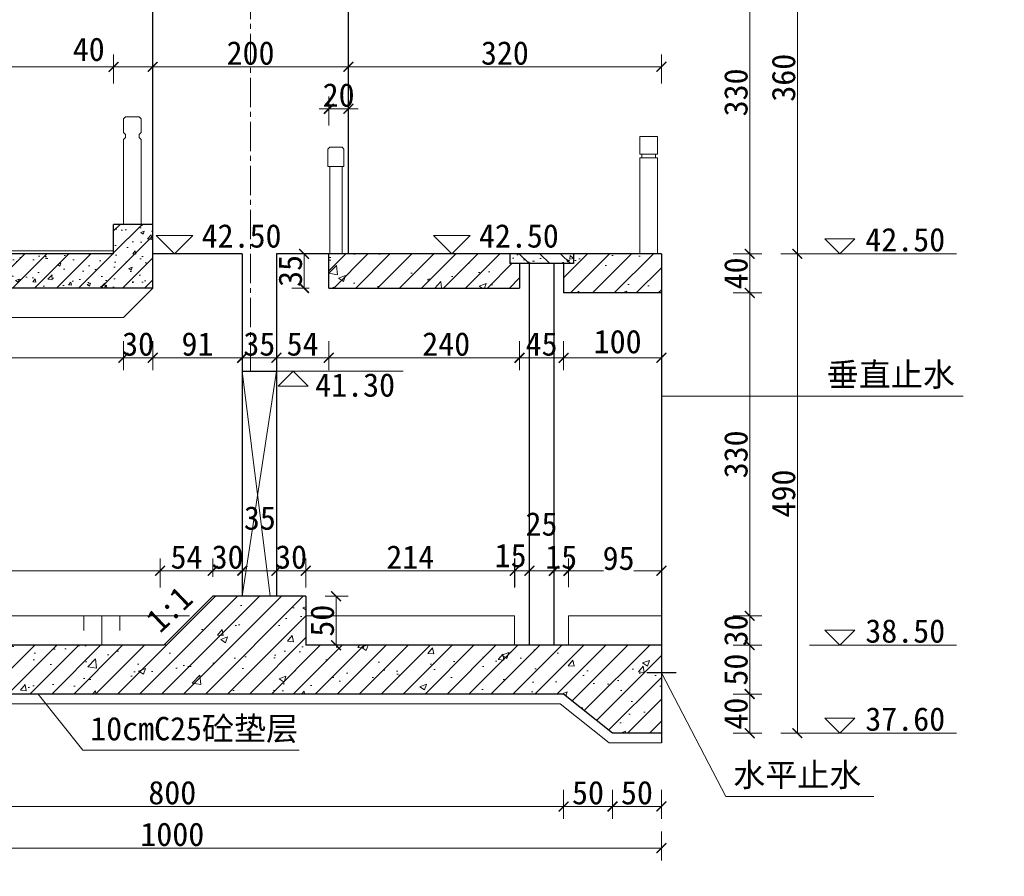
# Model space of a CAD drawing. Extents: x -13074 to 1448651, y 3648755 to 8081248.
# Tile 61 of 173: x 558889 to 558989, y 3858653 to 3858741. Entities that reach past the tile are written whole.
import ezdxf

# ---------------------------------------------------------------- set-up
doc = ezdxf.new("R2010")
doc.units = 0
doc.header["$PDMODE"] = 32
doc.header["$PDSIZE"] = 0.2
doc.linetypes.add('CENTER2', pattern=[1.125, 0.75, -0.125, 0.125, -0.125])
doc.layers.get('0').update_dxf_attribs({"linetype": 'CONTINUOUS'})
doc.layers.get('Defpoints').update_dxf_attribs({"linetype": 'CONTINUOUS'})
for name, color, linetype, lineweight in [('0.09折线', 6, 'CONTINUOUS', 9), ('0.09标注线', 3, 'CONTINUOUS', 9), ('0.13填充', 8, 'CONTINUOUS', 9), ('0.30粗线', 7, 'CONTINUOUS', 30), ('新建路', 7, 'CONTINUOUS', 40), ('细实线', 3, 'CONTINUOUS', 20), ('细线', 7, 'CONTINUOUS', 15)]:
    doc.layers.add(name, color=color, linetype=linetype, lineweight=lineweight)
doc.layers.add('PUB_DIM', color=3, linetype='CONTINUOUS')
doc.layers.add('设计线', color=11, linetype='CONTINUOUS')
doc.styles.add('-仿宋_GB2312', font='FangSong_GB2312.ttf')
doc.styles.add('TSSD_Dimension', font='tssdeng.shx', dxfattribs={"width": 0.7, "bigfont": '1hztxt.shx'})
doc.dimstyles.new('TSSD_100_100', dxfattribs={"dimtxt": 300, "dimasz": 100, "dimexe": 100, "dimexo": 250, "dimgap": 100, "dimtad": 1, "dimdec": 0, "dimzin": 0, "dimdsep": 46, "dimtxsty": 'TSSD_Dimension', "dimblk": 'ARCHTICK', "dimcen": 0, "dimdle": 100, "dimclrt": 7, "dimadec": 0, "dimazin": 0, "dimtfac": 1, "dimtdec": 0, "dimtix": 1, "dimtmove": 2, "dimatfit": 3, "dimfxl": 1, "dimtolj": 1, "dimtzin": 0, "dimarcsym": 0})
doc.dimstyles.new('zzzz STANDARD', dxfattribs={"dimtxt": 2.3, "dimasz": 1, "dimexe": 1.25, "dimexo": 1.5, "dimgap": 0.2, "dimtad": 1, "dimdec": 0, "dimlfac": 10, "dimzin": 0, "dimdsep": 46, "dimtxsty": '-仿宋_GB2312', "dimblk": 'ARCHTICK', "dimcen": 0.09, "dimadec": 0, "dimazin": 0, "dimtfac": 1, "dimtdec": 0, "dimtix": 1, "dimtmove": 2, "dimatfit": 3, "dimfxl": 1.7, "dimfxlon": 1, "dimtolj": 1, "dimtzin": 0, "dimlwd": 9, "dimlwe": 9, "dimarcsym": 0})

# ---------------------------------------------------------------- blocks, each defined once
blk = doc.blocks.new('_ARCHTICK')
at = {"color": 0, "linetype": 'ByBlock', "const_width": 0.15}
blk.add_lwpolyline([(-0.5, -0.5), (0.5, 0.5)], dxfattribs=at)
blk = doc.blocks.new('*D1848')
at = {"layer": 'Defpoints', "color": 0, "linetype": 'Continuous', "lineweight": 13}
for p in [(558854.3, 3858668.02), (558954.3, 3858668.02), (558854.3, 3858656.27)]:
    blk.add_point(p, dxfattribs=at)
at = {"layer": '新建路', "color": 0, "linetype": 'Continuous', "lineweight": 9}
for p, q in [((558854.3, 3858657.97), (558854.3, 3858655.02)), ((558954.3, 3858657.97), (558954.3, 3858655.02)), ((558954.3, 3858656.27), (558854.3, 3858656.27))]:
    blk.add_line(p, q, dxfattribs=at)
at = {"layer": '新建路', "color": 0, "linetype": 'Continuous', "lineweight": 9, "rotation": 180}
blk.add_blockref('_ARCHTICK', (558854.3, 3858656.27), dxfattribs=at)
at = {"layer": '新建路', "color": 0, "linetype": 'Continuous', "lineweight": 9}
blk.add_blockref('_ARCHTICK', (558954.3, 3858656.27), dxfattribs=at)
at = {"layer": '新建路', "color": 0, "linetype": 'Continuous', "lineweight": 13, "insert": (558904.3, 3858657.67), "char_height": 2.4, "attachment_point": 5, "style": '-仿宋_GB2312'}
blk.add_mtext('\\A1;1000', dxfattribs=at)
blk = doc.blocks.new('*D1851')
at = {"layer": 'Defpoints', "color": 0, "linetype": 'Continuous', "lineweight": 13}
for p in [(558940.8, 3858684.62), (558939.3, 3858677.02, -0.6), (558940.8, 3858677.02, -0.6)]:
    blk.add_point(p, dxfattribs=at)
at = {"layer": '新建路', "color": 0, "linetype": 'Continuous', "lineweight": 9}
for p, q in [((558939.3, 3858682.93), (558939.3, 3858685.87)), ((558940.8, 3858682.93), (558940.8, 3858685.87)), ((558939.3, 3858684.62), (558940.8, 3858684.62))]:
    blk.add_line(p, q, dxfattribs=at)
at = {"layer": '新建路', "color": 0, "linetype": 'Continuous', "lineweight": 9, "rotation": 180}
blk.add_blockref('_ARCHTICK', (558939.3, 3858684.62), dxfattribs=at)
at = {"layer": '新建路', "color": 0, "linetype": 'Continuous', "lineweight": 9}
blk.add_blockref('_ARCHTICK', (558940.8, 3858684.62), dxfattribs=at)
at = {"layer": '新建路', "color": 0, "linetype": 'Continuous', "lineweight": 13, "insert": (558938.88, 3858686.17), "char_height": 2.4, "attachment_point": 5, "style": '-仿宋_GB2312'}
blk.add_mtext('\\A1;15', dxfattribs=at)
blk = doc.blocks.new('*D1853')
at = {"layer": 'Defpoints', "color": 0, "linetype": 'Continuous', "lineweight": 13}
for p in [(558944.8, 3858684.62), (558943.3, 3858677.02, -0.6), (558944.8, 3858677.02, -0.6)]:
    blk.add_point(p, dxfattribs=at)
at = {"layer": '新建路', "color": 0, "linetype": 'Continuous', "lineweight": 9}
for p, q in [((558943.3, 3858682.93), (558943.3, 3858685.87)), ((558944.8, 3858682.93), (558944.8, 3858685.87)), ((558943.3, 3858684.62), (558942.3, 3858684.62)), ((558943.3, 3858684.62), (558944.8, 3858684.62)), ((558944.8, 3858684.62), (558945.8, 3858684.62))]:
    blk.add_line(p, q, dxfattribs=at)
blk.add_blockref('_ARCHTICK', (558943.3, 3858684.62), dxfattribs=at)
at = {"layer": '新建路', "color": 0, "linetype": 'Continuous', "lineweight": 9, "rotation": 180}
blk.add_blockref('_ARCHTICK', (558944.8, 3858684.62), dxfattribs=at)
at = {"layer": '新建路', "color": 0, "linetype": 'Continuous', "lineweight": 13, "insert": (558944.05, 3858686.02), "char_height": 2.4, "attachment_point": 5, "style": '-仿宋_GB2312'}
blk.add_mtext('\\A1;15', dxfattribs=at)
blk = doc.blocks.new('*D1854')
at = {"layer": 'Defpoints', "color": 0, "linetype": 'Continuous', "lineweight": 13}
for p in [(558954.3, 3858684.62), (558944.8, 3858677.02, -0.6), (558954.3, 3858677.02)]:
    blk.add_point(p, dxfattribs=at)
at = {"layer": '新建路', "color": 0, "linetype": 'Continuous', "lineweight": 9}
for p, q in [((558944.8, 3858682.93), (558944.8, 3858685.87)), ((558954.3, 3858682.92), (558954.3, 3858685.87)), ((558944.8, 3858684.62), (558948.36, 3858684.62)), ((558954.3, 3858684.62), (558951.48, 3858684.62))]:
    blk.add_line(p, q, dxfattribs=at)
at = {"layer": '新建路', "color": 0, "linetype": 'Continuous', "lineweight": 9, "rotation": 180}
blk.add_blockref('_ARCHTICK', (558944.8, 3858684.62), dxfattribs=at)
at = {"layer": '新建路', "color": 0, "linetype": 'Continuous', "lineweight": 9}
blk.add_blockref('_ARCHTICK', (558954.3, 3858684.62), dxfattribs=at)
at = {"layer": '新建路', "color": 0, "linetype": 'Continuous', "lineweight": 13, "insert": (558949.92, 3858685.89), "char_height": 2.4, "attachment_point": 5, "style": '-仿宋_GB2312'}
blk.add_mtext('\\A1;95', dxfattribs=at)
blk = doc.blocks.new('*D1857')
at = {"layer": 'Defpoints', "color": 0, "linetype": 'Continuous', "lineweight": 13}
for p in [(558902.3, 3858713.52), (558899.3, 3858710.52), (558902.3, 3858706.39)]:
    blk.add_point(p, dxfattribs=at)
at = {"layer": '新建路', "color": 0, "linetype": 'Continuous', "lineweight": 9}
for p, q in [((558899.3, 3858708.09), (558899.3, 3858705.14)), ((558902.3, 3858708.09), (558902.3, 3858705.14)), ((558899.3, 3858706.39), (558898.3, 3858706.39)), ((558899.3, 3858706.39), (558902.3, 3858706.39)), ((558902.3, 3858706.39), (558903.3, 3858706.39))]:
    blk.add_line(p, q, dxfattribs=at)
blk.add_blockref('_ARCHTICK', (558899.3, 3858706.39), dxfattribs=at)
at = {"layer": '新建路', "color": 0, "linetype": 'Continuous', "lineweight": 9, "rotation": 180}
blk.add_blockref('_ARCHTICK', (558902.3, 3858706.39), dxfattribs=at)
at = {"layer": '新建路', "color": 0, "linetype": 'Continuous', "lineweight": 13, "insert": (558900.8, 3858707.79), "char_height": 2.4, "attachment_point": 5, "style": '-仿宋_GB2312'}
blk.add_mtext('\\A1;30', dxfattribs=at)
blk = doc.blocks.new('*D1871')
at = {"layer": 'Defpoints', "color": 0, "linetype": 'Continuous', "lineweight": 13}
for p in [(558954.3, 3858680.02), (558963.32, 3858680.02), (558954.3, 3858677.02)]:
    blk.add_point(p, dxfattribs=at)
at = {"layer": '新建路', "color": 0, "linetype": 'Continuous', "lineweight": 9}
for p, q in [((558963.32, 3858680.02), (558963.32, 3858681.02)), ((558961.62, 3858680.02), (558964.57, 3858680.02)), ((558963.32, 3858677.02), (558963.32, 3858680.02)), ((558961.62, 3858677.02), (558964.57, 3858677.02)), ((558963.32, 3858677.02), (558963.32, 3858676.02))]:
    blk.add_line(p, q, dxfattribs=at)
for p, rotation in [((558963.32, 3858680.02), 270), ((558963.32, 3858677.02), 90)]:
    blk.add_blockref('_ARCHTICK', p, dxfattribs=dict(at, rotation=rotation))
at = {"layer": '新建路', "color": 0, "linetype": 'Continuous', "lineweight": 13, "insert": (558961.92, 3858678.52), "char_height": 2.4, "attachment_point": 5, "rotation": 90, "style": '-仿宋_GB2312'}
blk.add_mtext('\\A1;30', dxfattribs=at)
blk = doc.blocks.new('*D1876')
at = {"layer": 'Defpoints', "color": 0, "linetype": 'Continuous', "lineweight": 13}
for p in [(558908.44, 3858684.62), (558908.44, 3858682.02, 0.15), (558903.05, 3858677.02)]:
    blk.add_point(p, dxfattribs=at)
at = {"layer": '新建路', "color": 0, "linetype": 'Continuous', "lineweight": 9}
for p, q in [((558903.05, 3858682.92), (558903.05, 3858685.87)), ((558908.44, 3858684.02), (558908.44, 3858685.87)), ((558903.05, 3858684.62), (558908.44, 3858684.62))]:
    blk.add_line(p, q, dxfattribs=at)
at = {"layer": '新建路', "color": 0, "linetype": 'Continuous', "lineweight": 9, "rotation": 180}
blk.add_blockref('_ARCHTICK', (558903.05, 3858684.62), dxfattribs=at)
at = {"layer": '新建路', "color": 0, "linetype": 'Continuous', "lineweight": 9}
blk.add_blockref('_ARCHTICK', (558908.44, 3858684.62), dxfattribs=at)
at = {"layer": '新建路', "color": 0, "linetype": 'Continuous', "lineweight": 13, "insert": (558905.75, 3858686.02), "char_height": 2.4, "attachment_point": 5, "style": '-仿宋_GB2312'}
blk.add_mtext('\\A1;54', dxfattribs=at)
blk = doc.blocks.new('*D1877')
at = {"layer": 'Defpoints', "color": 0, "linetype": 'Continuous', "lineweight": 13}
for p in [(558911.45, 3858684.62), (558908.44, 3858682.02, 0.15), (558911.45, 3858682.05, 0.15)]:
    blk.add_point(p, dxfattribs=at)
at = {"layer": '新建路', "color": 0, "linetype": 'Continuous', "lineweight": 9}
for p, q in [((558908.44, 3858684.02), (558908.44, 3858685.87)), ((558911.45, 3858684.04), (558911.45, 3858685.87)), ((558908.44, 3858684.62), (558907.44, 3858684.62)), ((558908.44, 3858684.62), (558911.45, 3858684.62)), ((558911.45, 3858684.62), (558912.45, 3858684.62))]:
    blk.add_line(p, q, dxfattribs=at)
blk.add_blockref('_ARCHTICK', (558908.44, 3858684.62), dxfattribs=at)
at = {"layer": '新建路', "color": 0, "linetype": 'Continuous', "lineweight": 9, "rotation": 180}
blk.add_blockref('_ARCHTICK', (558911.45, 3858684.62), dxfattribs=at)
at = {"layer": '新建路', "color": 0, "linetype": 'Continuous', "lineweight": 13, "insert": (558909.95, 3858686.02), "char_height": 2.4, "attachment_point": 5, "style": '-仿宋_GB2312'}
blk.add_mtext('\\A1;30', dxfattribs=at)
blk = doc.blocks.new('*D1878')
at = {"layer": 'Defpoints', "color": 0, "linetype": 'Continuous', "lineweight": 13}
for p in [(558914.94, 3858684.63), (558911.45, 3858682.05, 0.38), (558914.94, 3858682.02, 0.37)]:
    blk.add_point(p, dxfattribs=at)
at = {"layer": '新建路', "color": 0, "linetype": 'Continuous', "lineweight": 9}
for p, q in [((558911.45, 3858684.04), (558911.45, 3858685.88)), ((558914.94, 3858684.01), (558914.94, 3858685.88)), ((558911.45, 3858684.63), (558914.94, 3858684.63))]:
    blk.add_line(p, q, dxfattribs=at)
at = {"layer": '新建路', "color": 0, "linetype": 'Continuous', "lineweight": 9, "rotation": 180}
blk.add_blockref('_ARCHTICK', (558911.45, 3858684.63), dxfattribs=at)
at = {"layer": '新建路', "color": 0, "linetype": 'Continuous', "lineweight": 9}
blk.add_blockref('_ARCHTICK', (558914.94, 3858684.63), dxfattribs=at)
at = {"layer": '新建路', "color": 0, "linetype": 'Continuous', "lineweight": 13, "insert": (558913.25, 3858690), "char_height": 2.4, "attachment_point": 5, "style": '-仿宋_GB2312'}
blk.add_mtext('\\A1;35', dxfattribs=at)
blk = doc.blocks.new('*D1879')
at = {"layer": 'Defpoints', "color": 0, "linetype": 'Continuous', "lineweight": 13}
for p in [(558917.94, 3858684.62), (558914.94, 3858682.02, 0.15), (558917.94, 3858682.02, 0.15)]:
    blk.add_point(p, dxfattribs=at)
at = {"layer": '新建路', "color": 0, "linetype": 'Continuous', "lineweight": 9}
for p, q in [((558914.94, 3858684.02), (558914.94, 3858685.87)), ((558917.94, 3858684.02), (558917.94, 3858685.87)), ((558914.94, 3858684.62), (558913.94, 3858684.62)), ((558914.94, 3858684.62), (558917.94, 3858684.62)), ((558917.94, 3858684.62), (558918.94, 3858684.62))]:
    blk.add_line(p, q, dxfattribs=at)
blk.add_blockref('_ARCHTICK', (558914.94, 3858684.62), dxfattribs=at)
at = {"layer": '新建路', "color": 0, "linetype": 'Continuous', "lineweight": 9, "rotation": 180}
blk.add_blockref('_ARCHTICK', (558917.94, 3858684.62), dxfattribs=at)
at = {"layer": '新建路', "color": 0, "linetype": 'Continuous', "lineweight": 13, "insert": (558916.44, 3858686.02), "char_height": 2.4, "attachment_point": 5, "style": '-仿宋_GB2312'}
blk.add_mtext('\\A1;30', dxfattribs=at)
blk = doc.blocks.new('*D1884')
at = {"layer": 'Defpoints', "color": 0, "linetype": 'Continuous', "lineweight": 13}
for p in [(558917.94, 3858682.02, 0.53), (558917.94, 3858677.02, 0.15), (558921.04, 3858677.02)]:
    blk.add_point(p, dxfattribs=at)
at = {"layer": '新建路', "color": 0, "linetype": 'Continuous', "lineweight": 9}
for p, q in [((558919.93, 3858682.02), (558922.29, 3858682.02)), ((558921.04, 3858682.02), (558921.04, 3858677.02)), ((558919.94, 3858677.02), (558922.29, 3858677.02))]:
    blk.add_line(p, q, dxfattribs=at)
for p, rotation in [((558921.04, 3858682.02), 90), ((558921.04, 3858677.02), 270)]:
    blk.add_blockref('_ARCHTICK', p, dxfattribs=dict(at, rotation=rotation))
at = {"layer": '新建路', "color": 0, "linetype": 'Continuous', "lineweight": 13, "insert": (558919.64, 3858679.52), "char_height": 2.4, "attachment_point": 5, "rotation": 90, "style": '-仿宋_GB2312'}
blk.add_mtext('\\A1;50', dxfattribs=at)
blk = doc.blocks.new('*D1893')
at = {"layer": 'Defpoints', "color": 0, "linetype": 'Continuous', "lineweight": 13}
for p in [(558920.39, 3858717.02, 0.78), (558917.77, 3858713.52), (558920.3, 3858713.52)]:
    blk.add_point(p, dxfattribs=at)
at = {"layer": '新建路', "color": 0, "linetype": 'Continuous', "lineweight": 9}
for p, q in [((558918.43, 3858717.02), (558916.52, 3858717.02)), ((558917.77, 3858717.02), (558917.77, 3858713.52)), ((558918.3, 3858713.52), (558916.52, 3858713.52))]:
    blk.add_line(p, q, dxfattribs=at)
for p, rotation in [((558917.77, 3858717.02), 90), ((558917.77, 3858713.52), 270)]:
    blk.add_blockref('_ARCHTICK', p, dxfattribs=dict(at, rotation=rotation))
at = {"layer": '新建路', "color": 0, "linetype": 'Continuous', "lineweight": 13, "insert": (558916.37, 3858715.27), "char_height": 2.4, "attachment_point": 5, "rotation": 90, "style": '-仿宋_GB2312'}
blk.add_mtext('\\A1;35', dxfattribs=at)
blk = doc.blocks.new('*D2507')
at = {"layer": 'Defpoints', "color": 0, "linetype": 'Continuous', "lineweight": 13}
for p in [(558922.3, 3858731.84), (558920.3, 3858717.02, 0.71), (558922.3, 3858717.02, 0.71)]:
    blk.add_point(p, dxfattribs=at)
at = {"layer": '新建路', "color": 0, "linetype": 'Continuous', "lineweight": 9}
for p, q in [((558920.3, 3858730.14), (558920.3, 3858733.09)), ((558922.3, 3858730.14), (558922.3, 3858733.09)), ((558920.3, 3858731.84), (558919.3, 3858731.84)), ((558920.3, 3858731.84), (558922.3, 3858731.84)), ((558922.3, 3858731.84), (558923.3, 3858731.84))]:
    blk.add_line(p, q, dxfattribs=at)
blk.add_blockref('_ARCHTICK', (558920.3, 3858731.84), dxfattribs=at)
at = {"layer": '新建路', "color": 0, "linetype": 'Continuous', "lineweight": 9, "rotation": 180}
blk.add_blockref('_ARCHTICK', (558922.3, 3858731.84), dxfattribs=at)
at = {"layer": '新建路', "color": 0, "linetype": 'Continuous', "lineweight": 13, "insert": (558921.3, 3858733.24), "char_height": 2.4, "attachment_point": 5, "style": '-仿宋_GB2312'}
blk.add_mtext('\\A1;20', dxfattribs=at)
blk = doc.blocks.new('*D1656')
at = {"layer": 'Defpoints', "color": 0, "lineweight": 13}
for p in [(795706, 267581), (795535, 266220), (795733, 266164), (795134, 265865), (795134, 265865)]:
    blk.add_point(p, dxfattribs=at)
at = {"layer": 'PUB_DIM', "color": 0, "lineweight": -2}
blk.add_arc((795134, 265865), 536, 26.5651, 71.5651, dxfattribs=at)
at = {"layer": 'PUB_DIM', "color": 0, "lineweight": -2, "xscale": 100, "yscale": 100, "zscale": 100}
for p, rotation in [((795303, 266373), 161.5650511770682), ((795614, 266104), 296.5650511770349)]:
    blk.add_blockref('_ARCHTICK', p, dxfattribs=dict(at, rotation=rotation))
blk = doc.blocks.new('123')
at = {"layer": 'PUB_DIM', "color": 7}
dim = blk.add_angular_dim_2l(base=(795535.2, 266220.4), line1=((795732.5, 266163.8), (795133.8, 265864.5)), line2=((795133.8, 265864.5), (795706, 267580.9)), text=' ', dimstyle='TSSD_100_100', dxfattribs=at)
dim.commit()
dim.dimension.update_dxf_attribs({"geometry": '*D1656', "text_midpoint": (426562.1, 722353.3)})

msp = doc.modelspace()

# ---------------------------------------------------------------- hatches: boundary and pattern name
at = {"layer": '0.09标注线', "linetype": 'Continuous', "lineweight": 13}
h = msp.add_hatch(dxfattribs=at)
h.set_pattern_fill('ANSI31', color=256, scale=0.5, style=0)
h.set_pattern_definition([(45, (558854.2955, 3858713.5213), (-1.12253, 1.12253), [])])
h.paths.add_polyline_path([(558858.295, 3858717.021), (558858.295, 3858720.021), (558854.295, 3858720.021), (558854.295, 3858713.521), (558902.295, 3858713.522), (558902.295, 3858720.021), (558898.295, 3858720.021), (558898.295, 3858717.021)])
h = msp.add_hatch(dxfattribs=at)
h.set_pattern_fill('AR-CONC', color=256, scale=0.02, style=0)
h.set_pattern_definition([(50, (558854.2955, 3858713.5213), (3.6437, -0.31878), [0.381, -4.191]), (355, (558854.2955, 3858713.5213), (-0.70486, 3.82113), [0.3048, -3.3528]), (100.451, (558854.599, 3858713.4947), (2.93885, 3.50233), [0.3238, -3.5618]), (46.184, (558854.2955, 3858714.5373), (5.4216, -0.84085), [0.5715, -6.2865]), (96.636, (558854.7473, 3858714.467), (4.7481, 4.9485), [0.4857, -5.3427]), (351.184, (558854.2955, 3858714.5373), (4.7481, 4.9485), [0.4572, -5.0292]), (21, (558854.8035, 3858714.2833), (3.0323, -2.04531), [0.381, -4.191]), (326, (558854.8035, 3858714.2833), (1.23604, 3.68376), [0.3048, -3.3528]), (71.451, (558855.056, 3858714.113), (4.26833, 1.63846), [0.3238, -3.5618]), (37.5, (558854.2955, 3858713.5213), (0.061772, 1.6911), [0, -3.31216, 0, -3.4036, 0, -3.3655]), (7.5, (558854.2955, 3858713.5213), (1.33639, 2.00361), [0, -1.94056, 0, -3.23596, 0, -1.2827]), (327.5, (558853.1626, 3858713.5213), (2.711812, -0.114575), [0, -1.27, 0, -3.9624, 0, -5.2578]), (317.5, (558852.6546, 3858713.5213), (2.96258, 0.50853), [0, -1.651, 0, -2.63144, 0, -3.7338])])
h.paths.add_polyline_path([(558902.295, 3858713.522), (558902.295, 3858720.021), (558898.295, 3858720.021), (558898.295, 3858717.021), (558858.295, 3858717.021), (558858.295, 3858720.021), (558854.295, 3858720.021), (558854.295, 3858713.521)])
h = msp.add_hatch(dxfattribs=at)
h.set_pattern_fill('混凝土2', color=256, style=0)
h.set_pattern_definition([(50, (558920.298, 3858713.021), (7.1726, -0.6275), [0.75, -8.25]), (355, (558920.298, 3858713.021), (-1.3875, 7.522), [0.6, -6.6]), (100.451, (558920.896, 3858712.969), (5.7851, 6.8944), [0.6374, -7.0114]), (46.184, (558920.298, 3858715.021), (10.6724, -1.6552), [1.125, -12.375]), (96.636, (558921.188, 3858714.883), (9.3466, 9.7412), [0.956, -10.517]), (351.184, (558920.298, 3858715.021), (9.3466, 9.7412), [0.9, -9.9]), (21, (558921.298, 3858714.521), (5.9691, -4.0262), [0.75, -8.25]), (326, (558921.298, 3858714.521), (2.4332, 7.2515), [0.6, -6.6]), (71.451, (558921.7956, 3858714.186), (8.4022, 3.2253), [0.6374, -7.0114]), (37.5, (558920.2982, 3858713.0212), (0.1216, 3.32894), [0, -6.52, 0, -6.7, 0, -6.625]), (7.5, (558920.2982, 3858713.0212), (2.6307, 3.9441), [0, -3.82, 0, -6.37, 0, -2.525]), (327.5, (558918.0682, 3858713.0212), (5.33822, -0.22555), [0, -2.5, 0, -7.8, 0, -10.35]), (317.5, (558917.068, 3858713.0212), (5.83186, 1.00105), [0, -3.25, 0, -5.18, 0, -7.35])])
h.paths.add_polyline_path([(558939.795, 3858716.021), (558938.795, 3858716.021), (558938.795, 3858717.021), (558920.298, 3858717.021), (558920.298, 3858713.521), (558939.795, 3858713.521)])
h.paths.add_polyline_path([(558954.295, 3858717.021), (558945.295, 3858717.021), (558945.295, 3858716.021), (558944.295, 3858716.021), (558944.295, 3858713.021), (558954.295, 3858713.021)])
h = msp.add_hatch(dxfattribs=at)
h.set_pattern_fill('ANSI31', color=256, scale=0.5, style=0)
h.set_pattern_definition([(45, (558920.2982, 3858713.0212), (-1.12253, 1.12253), [])])
h.paths.add_polyline_path([(558945.295, 3858716.021), (558944.295, 3858716.021), (558944.295, 3858713.021), (558954.295, 3858713.021), (558954.295, 3858717.021), (558945.295, 3858717.021)])
h.paths.add_polyline_path([(558939.795, 3858713.521), (558939.795, 3858716.021), (558938.795, 3858716.021), (558938.795, 3858717.021), (558920.298, 3858717.021), (558920.298, 3858713.521)])
h = msp.add_hatch(dxfattribs=at)
h.set_pattern_fill('ANSI31', color=256, scale=0.5, style=0)
h.set_pattern_definition([(45, (558854.2955, 3858668.0214), (-1.122532, 1.122532), [])])
h.paths.add_polyline_path([(558854.295, 3858677.021), (558854.295, 3858668.021), (558859.295, 3858668.021), (558864.295, 3858672.021), (558944.295, 3858672.021), (558949.295, 3858668.021), (558954.295, 3858668.021), (558954.295, 3858677.021), (558917.944, 3858677.023), (558917.944, 3858682.023), (558908.444, 3858682.023), (558903.442, 3858677.021)])
h = msp.add_hatch(dxfattribs=at)
h.set_pattern_fill('混凝土2', color=256, style=0)
h.set_pattern_definition([(50, (558854.2955, 3858668.0214), (7.1726, -0.62752), [0.75, -8.25]), (355, (558854.2955, 3858668.0214), (-1.3875, 7.5219), [0.6, -6.6]), (100.4514, (558854.893, 3858667.969), (5.7851, 6.8944), [0.6374, -7.0114]), (46.184, (558854.2955, 3858670.021), (10.6724, -1.6552), [1.125, -12.375]), (96.636, (558855.185, 3858669.883), (9.3466, 9.7412), [0.9561, -10.5171]), (351.184, (558854.295, 3858670.021), (9.3466, 9.7412), [0.9, -9.9]), (21, (558855.2955, 3858669.5214), (5.96907, -4.0262), [0.75, -8.25]), (326, (558855.2955, 3858669.5214), (2.43315, 7.2515), [0.6, -6.6]), (71.451, (558855.793, 3858669.186), (8.40223, 3.2253), [0.6374, -7.0114]), (37.5, (558854.2955, 3858668.0214), (0.1216, 3.32894), [0, -6.52, 0, -6.7, 0, -6.625]), (7.5, (558854.2955, 3858668.0214), (2.6307, 3.94412), [0, -3.82, 0, -6.37, 0, -2.525]), (327.5, (558852.0655, 3858668.0214), (5.338224, -0.22555), [0, -2.5, 0, -7.8, 0, -10.35]), (317.5, (558851.0655, 3858668.0214), (5.83186, 1.00105), [0, -3.25, 0, -5.18, 0, -7.35])])
h.paths.add_polyline_path([(558854.295, 3858677.021), (558854.295, 3858668.021), (558859.295, 3858668.021), (558864.295, 3858672.021), (558944.295, 3858672.021), (558949.295, 3858668.021), (558954.295, 3858668.021), (558954.295, 3858677.021), (558917.944, 3858677.023), (558917.944, 3858682.023), (558908.444, 3858682.023), (558903.442, 3858677.021)])
at = {"layer": '0.13填充', "ltscale": 0.005}
h = msp.add_hatch(dxfattribs=at)
h.set_pattern_fill('AR-CONC', color=256, scale=0.4, style=0)
h.set_pattern_definition([(130, (558945.2955, 3858715.7275), (-2.869, -0.251), [0.3, -3.3]), (185, (558945.2955, 3858715.7275), (0.555, 3.0088), [0.24, -2.64]), (79.55, (558945.0564, 3858715.7066), (-2.314, 2.7578), [0.255, -2.8046]), (133.816, (558945.2955, 3858716.5275), (-4.269, -0.662), [0.45, -4.95]), (83.364, (558944.9397, 3858716.4723), (-3.7387, 3.8965), [0.3824, -4.2069]), (188.816, (558945.2955, 3858716.5275), (-3.7386, 3.8965), [0.36, -3.96]), (159, (558944.8955, 3858716.3275), (-2.3876, -1.6105), [0.3, -3.3]), (214, (558944.8955, 3858716.3275), (-0.9733, 2.9006), [0.24, -2.64]), (108.55, (558944.6965, 3858716.1933), (-3.3609, 1.2901), [0.255, -2.8046]), (142.5, (558945.2955, 3858715.7275), (-0.04864, 1.33158), [0, -2.608, 0, -2.68, 0, -2.65]), (172.5, (558945.2955, 3858715.7275), (-1.05228, 1.57765), [0, -1.528, 0, -2.548, 0, -1.01]), (212.5, (558946.1875, 3858715.7275), (-2.13529, -0.09022), [0, -1, 0, -3.12, 0, -4.14]), (222.5, (558946.5875, 3858715.7275), (-2.33274, 0.4004), [0, -1.3, 0, -2.072, 0, -2.94])])
h.paths.add_polyline_path([(558938.795, 3858716.021), (558945.295, 3858716.021), (558945.295, 3858717.03), (558938.795, 3858717.03)])
h = msp.add_hatch(dxfattribs=at)
h.set_pattern_fill('ANSI31', color=256, scale=12, style=0)
h.set_pattern_definition([(135, (558945.2955, 3858715.7275), (1.06066, 1.06066), [])])
h.paths.add_polyline_path([(558938.795, 3858716.021), (558945.295, 3858716.021), (558945.295, 3858717.03), (558938.795, 3858717.03)])

# ---------------------------------------------------------------- linework, layer by layer
at = {"layer": '0.09折线', "color": 7}
for p, q in [((558952.082, 3858727.221), (558952.082, 3858729.021)), ((558952.082, 3858729.021), (558953.882, 3858729.021)), ((558952.082, 3858727.221), (558952.082, 3858729.021)), ((558952.082, 3858729.021), (558953.882, 3858729.021)), ((558952.082, 3858727.221), (558952.082, 3858729.021)), ((558952.082, 3858729.021), (558953.882, 3858729.021)), ((558953.882, 3858727.221), (558953.882, 3858729.021)), ((558953.882, 3858727.221), (558953.882, 3858729.021)), ((558953.882, 3858727.221), (558953.882, 3858729.021)), ((558952.082, 3858727.221), (558953.882, 3858727.221)), ((558952.082, 3858727.221), (558953.882, 3858727.221)), ((558952.082, 3858727.221), (558953.882, 3858727.221)), ((558952.082, 3858726.821), (558953.882, 3858726.821)), ((558952.082, 3858726.821), (558952.082, 3858717.021)), ((558952.082, 3858726.821), (558953.882, 3858726.821)), ((558952.082, 3858726.821), (558952.082, 3858717.021)), ((558952.082, 3858726.821), (558953.882, 3858726.821)), ((558952.082, 3858726.821), (558952.082, 3858717.021)), ((558952.282, 3858726.821), (558952.282, 3858727.221)), ((558952.282, 3858726.821), (558952.282, 3858727.221)), ((558952.282, 3858726.821), (558952.282, 3858727.221)), ((558953.682, 3858726.821), (558953.682, 3858727.221)), ((558953.682, 3858726.821), (558953.682, 3858727.221)), ((558953.682, 3858726.821), (558953.682, 3858727.221)), ((558953.882, 3858717.021), (558953.882, 3858726.821)), ((558953.882, 3858717.021), (558953.882, 3858726.821)), ((558953.882, 3858717.021), (558953.882, 3858726.821))]:
    msp.add_line(p, q, dxfattribs=at)
at = {"layer": '0.09标注线'}
for p, q in [((558902.634, 3858718.906), (558904.519, 3858717.021)), ((558902.634, 3858718.906), (558906.403, 3858718.906)), ((558904.519, 3858717.021), (558906.403, 3858718.906)), ((558930.983, 3858718.906), (558934.752, 3858718.906)), ((558932.867, 3858717.021), (558930.983, 3858718.906)), ((558932.867, 3858717.021), (558934.752, 3858718.906)), ((558971, 3858718.56), (558972.539, 3858717.021)), ((558971, 3858718.56), (558974.078, 3858718.56)), ((558972.539, 3858717.021), (558974.078, 3858718.56)), ((558898.295, 3858717.321), (558858.295, 3858717.321)), ((558914.944, 3858705.023, 0.527), (558911.444, 3858682.023, 0.528)), ((558911.444, 3858705.021, 0.4), (558914.31, 3858682.021, 0.379)), ((558915.105, 3858703.484, 0.379), (558916.644, 3858705.023, 0.379)), ((558916.644, 3858705.023, 0.379), (558918.182, 3858703.484, 0.379)), ((558915.105, 3858703.484, 0.379), (558918.182, 3858703.484, 0.379)), ((558971, 3858678.56), (558972.539, 3858677.021)), ((558971, 3858678.56), (558974.078, 3858678.56)), ((558972.539, 3858677.021), (558974.078, 3858678.56)), ((558971, 3858669.56), (558972.539, 3858668.021)), ((558971, 3858669.56), (558974.078, 3858669.56)), ((558972.539, 3858668.021), (558974.078, 3858669.56))]:
    msp.add_line(p, q, dxfattribs=at)
at = {"layer": '0.09标注线', "linetype": 'Continuous', "lineweight": 13}
for p, q in [((558902.295, 3858713.521), (558899.295, 3858710.521)), ((558899.295, 3858710.521), (558857.295, 3858710.521)), ((558903.796, 3858680.021), (558854.295, 3858680.021)), ((558903.795, 3858680.021), (558857.295, 3858680.021)), ((558895.241, 3858680.021), (558895.241, 3858678.521)), ((558906.048, 3858680.023, 0.379), (558895.308, 3858680.023, 0.379)), ((558897.081, 3858680.021), (558897.081, 3858677.021)), ((558898.92, 3858680.021), (558898.92, 3858678.521)), ((558939.295, 3858680.03, -0.601), (558917.944, 3858680.021, 0.147)), ((558939.295, 3858680.03, -0.601), (558939.295, 3858677.021, -0.601)), ((558944.795, 3858680.03, -0.601), (558944.795, 3858677.021, -0.601)), ((558954.295, 3858680.021), (558944.795, 3858680.021, -0.601)), ((558954.295, 3858674.207), (558960.88, 3858661.54)), ((558890.578, 3858672.021), (558895.157, 3858666.281)), ((558943.945, 3858671.021), (558864.646, 3858671.021)), ((558948.945, 3858667.021), (558943.945, 3858671.021)), ((558954.295, 3858667.021), (558948.945, 3858667.021))]:
    msp.add_line(p, q, dxfattribs=at)
at = {"layer": '0.09标注线', "color": 3, "lineweight": 13}
for p, q in [((558985.154, 3858702.458), (558954.295, 3858702.458)), ((558976.007, 3858661.54), (558960.88, 3858661.54))]:
    msp.add_line(p, q, dxfattribs=at)
at = {"layer": '0.09标注线', "color": 3, "lineweight": 9}
msp.add_line((558917.267, 3858666.281), (558895.157, 3858666.281), dxfattribs=at)
at = {"layer": '0.30粗线'}
for p, q in [((558902.295, 3858717.021), (558902.298, 3858750.023, 0.636)), ((558922.298, 3858717.023, 0.713), (558922.298, 3858750.023, 0.919)), ((558902.295, 3858720.021), (558898.295, 3858720.021)), ((558898.295, 3858717.021), (558898.295, 3858720.021)), ((558902.295, 3858713.521), (558902.295, 3858720.021)), ((558898.295, 3858717.021), (558858.295, 3858717.021)), ((558911.444, 3858717.021, 0.527), (558902.295, 3858717.021)), ((558911.444, 3858717.021, 0.527), (558911.444, 3858682.021, 0.528)), ((558954.295, 3858717.021), (558914.944, 3858717.021)), ((558914.944, 3858717.021, 0.527), (558914.944, 3858682.021, 0.527)), ((558920.298, 3858713.521), (558920.298, 3858717.021)), ((558938.795, 3858717.021), (558938.795, 3858716.021)), ((558938.795, 3858717.021), (558938.795, 3858716.021)), ((558938.796, 3858717.021), (558938.796, 3858716.021)), ((558938.796, 3858717.021), (558938.796, 3858716.021)), ((558945.295, 3858717.021), (558945.295, 3858716.021)), ((558945.295, 3858717.021), (558945.295, 3858716.021)), ((558954.295, 3858717.021), (558954.295, 3858669.021)), ((558954.295, 3858717.021), (558954.295, 3858667.021)), ((558945.295, 3858716.021), (558938.795, 3858716.021)), ((558939.795, 3858716.021), (558939.795, 3858713.521)), ((558940.795, 3858716.021, -0.601), (558940.795, 3858677.021, -0.601)), ((558943.295, 3858716.021, -0.601), (558943.295, 3858677.021, -0.601)), ((558944.295, 3858716.021), (558944.295, 3858713.021)), ((558902.295, 3858713.522), (558854.295, 3858713.521)), ((558920.298, 3858713.521), (558939.795, 3858713.521)), ((558954.295, 3858713.021), (558944.295, 3858713.021)), ((558954.296, 3858707.021), (558954.296, 3858703.021)), ((558911.444, 3858705.021, 0.4), (558914.944, 3858705.023, 0.527)), ((558908.444, 3858682.023), (558903.442, 3858677.021)), ((558917.944, 3858682.023), (558908.444, 3858682.023)), ((558917.944, 3858682.023), (558917.944, 3858677.023)), ((558903.442, 3858677.021), (558854.295, 3858677.021)), ((558954.295, 3858677.021), (558917.944, 3858677.023)), ((558955.795, 3858674.207), (558952.795, 3858674.207)), ((558944.295, 3858672.021), (558864.295, 3858672.021)), ((558949.295, 3858668.021), (558944.295, 3858672.021)), ((558954.295, 3858668.021), (558949.295, 3858668.021))]:
    msp.add_line(p, q, dxfattribs=at)
at = {"layer": '新建路', "color": 3, "linetype": 'Continuous', "lineweight": 13}
for p, q in [((558984.469, 3858717.021), (558969.443, 3858717.021)), ((558927.882, 3858705.023, 0.379), (558913.548, 3858705.023, 0.379)), ((558984.469, 3858677.021), (558969.443, 3858677.021)), ((558984.469, 3858668.021), (558969.443, 3858668.021))]:
    msp.add_line(p, q, dxfattribs=at)
at = {"layer": '细实线', "color": 1, "linetype": 'CENTER2', "lineweight": 13, "ltscale": 4}
msp.add_line((558912.297, 3858705.023, 0.431), (558912.292, 3858758.49, 0.694), dxfattribs=at)
at = {"layer": '细线', "lineweight": 15, "ltscale": 200}
for p, q in [((558899.309, 3858730.821), (558899.509, 3858731.021)), ((558899.309, 3858730.821), (558899.309, 3858729.421)), ((558900.909, 3858731.021), (558899.509, 3858731.021)), ((558901.109, 3858730.821), (558900.909, 3858731.021)), ((558901.109, 3858730.821), (558901.109, 3858729.421)), ((558899.309, 3858729.421), (558899.509, 3858729.221)), ((558901.109, 3858729.421), (558900.909, 3858729.221)), ((558899.309, 3858728.721), (558899.509, 3858728.921)), ((558899.309, 3858728.621), (558899.309, 3858728.721)), ((558899.309, 3858720.021), (558899.309, 3858728.721)), ((558899.509, 3858728.921), (558899.509, 3858729.221)), ((558900.909, 3858729.221), (558900.909, 3858728.921)), ((558901.109, 3858728.721), (558900.909, 3858728.921)), ((558901.109, 3858728.721), (558901.109, 3858728.621)), ((558901.109, 3858720.021), (558901.109, 3858728.721))]:
    msp.add_line(p, q, dxfattribs=at)
at = {"layer": '设计线', "linetype": 'Continuous', "lineweight": 13}
for p, q in [((558920.391, 3858727.913, 0.775), (558920.211, 3858727.733, 0.775)), ((558920.391, 3858727.913, 0.775), (558920.211, 3858727.733, 0.775)), ((558920.211, 3858727.733, 0.775), (558920.211, 3858725.933, 0.775)), ((558920.211, 3858727.733, 0.775), (558920.211, 3858725.933, 0.775)), ((558921.651, 3858727.913, 0.775), (558920.391, 3858727.913, 0.775)), ((558921.651, 3858727.913, 0.775), (558920.391, 3858727.913, 0.775)), ((558921.831, 3858727.733, 0.775), (558921.651, 3858727.913, 0.775)), ((558921.831, 3858727.733, 0.775), (558921.651, 3858727.913, 0.775)), ((558921.831, 3858725.933, 0.775), (558921.831, 3858727.733, 0.775)), ((558921.831, 3858725.933, 0.775), (558921.831, 3858727.733, 0.775)), ((558920.211, 3858725.933, 0.775), (558921.831, 3858725.933, 0.775)), ((558920.211, 3858725.933, 0.775), (558921.831, 3858725.933, 0.775)), ((558920.391, 3858725.933, 0.775), (558920.391, 3858717.023, 0.775)), ((558920.391, 3858725.933, 0.775), (558920.391, 3858717.023, 0.775)), ((558921.651, 3858717.023, 0.775), (558921.651, 3858725.933, 0.775)), ((558921.651, 3858717.023, 0.775), (558921.651, 3858725.933, 0.775))]:
    msp.add_line(p, q, dxfattribs=at)

# ---------------------------------------------------------------- block references
at = {"linetype": 'Continuous', "lineweight": 13, "xscale": 0.01000000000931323, "yscale": 0.009999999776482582, "zscale": 0.01}
msp.add_blockref('123', (552983.124, 3855442.078), dxfattribs=at)

# ---------------------------------------------------------------- texts
at = {"layer": '0.09标注线', "attachment_point": 1, "style": '-仿宋_GB2312'}
for s, insert, char_height, width in [('42.50', (558907.297, 3858720.057), 2.4, 12.60969), ('42.50', (558935.645, 3858720.057), 2.4, 12.60969), ('42.50', (558975.14, 3858719.672), 2.4, 12.60969), ('垂直止水', (558971.202, 3858705.88), 2.4, 19.48533), ('41.30', (558918.905, 3858704.818, 0.379), 2.4, 12.60969), ('38.50', (558975.14, 3858679.672), 2.4, 12.60969), ('10cmC25砼垫层', (558895.908, 3858669.688), 2.3999, 26.28745), ('37.60', (558975.14, 3858670.672), 2.4, 12.60969), ('水平止水', (558961.631, 3858664.961), 2.4, 19.48533)]:
    msp.add_mtext(s, dxfattribs=dict(at, insert=insert, char_height=char_height, width=width))
at = {"layer": '0.09标注线', "insert": (558901.384, 3858679.89, 0.379), "char_height": 2.4, "width": 12.60969, "attachment_point": 1, "rotation": 43.74831, "style": '-仿宋_GB2312'}
msp.add_mtext('1:1', dxfattribs=at)

# ---------------------------------------------------------------- dimensions: what is measured, and where the dimension line sits
at = {"layer": '新建路', "color": 3, "linetype": 'Continuous', "lineweight": 13}
for base, p1, p2 in [((558968.193, 3858753.023), (558954.296, 3858717.021), (558925.298, 3858753.023, 0.379)), ((558963.323, 3858750.021), (558954.296, 3858717.021), (558925.298, 3858750.021, 0.379)), ((558963.323, 3858717.021), (558954.295, 3858713.021), (558954.296, 3858717.021)), ((558968.193, 3858717.021), (558954.295, 3858668.021), (558954.296, 3858717.021)), ((558963.323, 3858713.021), (558954.295, 3858680.021), (558954.295, 3858713.021)), ((558963.323, 3858677.021), (558944.295, 3858672.021), (558954.295, 3858677.021)), ((558963.323, 3858672.021), (558954.295, 3858668.021), (558944.295, 3858672.021))]:
    msp.add_linear_dim(base=base, p1=p1, p2=p2, angle=90, dimstyle='zzzz STANDARD', override={"dimtxt": 2.4, "dimexo": 2}, dxfattribs=at).render()
for base, p1, p2 in [((558922.298, 3858743.817), (558902.295, 3858717.021), (558922.298, 3858717.023, 0.713)), ((558898.295, 3858736.134), (558858.295, 3858720.021), (558898.295, 3858720.021)), ((558922.298, 3858736.134), (558902.295, 3858717.021), (558922.298, 3858717.023, 0.713)), ((558954.295, 3858736.134), (558922.298, 3858717.023, 0.713), (558954.295, 3858717.021)), ((558911.444, 3858706.392), (558902.295, 3858713.521), (558911.444, 3858717.021, 0.527)), ((558914.944, 3858706.393, -0.226), (558911.444, 3858717.021, 0.527), (558914.944, 3858717.021, 0.527)), ((558920.298, 3858706.392), (558914.944, 3858717.021, 0.527), (558920.298, 3858713.521)), ((558944.295, 3858706.392), (558920.298, 3858713.521), (558944.295, 3858714.521)), ((558944.295, 3858706.392), (558939.795, 3858713.521, -0.601), (558944.295, 3858713.021)), ((558899.295, 3858706.392), (558857.295, 3858710.521), (558899.295, 3858710.521)), ((558903.048, 3858684.623), (558854.295, 3858680.021), (558903.048, 3858677.023, 0.379)), ((558939.295, 3858684.623), (558917.944, 3858677.013, 0.147), (558939.295, 3858677.022, -0.601)), ((558944.295, 3858660.528), (558864.295, 3858672.021), (558944.295, 3858672.021)), ((558949.295, 3858660.528), (558944.295, 3858672.021), (558949.295, 3858668.021)), ((558954.295, 3858660.528), (558949.295, 3858668.021), (558954.295, 3858668.021))]:
    msp.add_linear_dim(base=base, p1=p1, p2=p2, dimstyle='zzzz STANDARD', override={"dimtxt": 2.4, "dimexo": 2}, dxfattribs=at).render()
for base, p1, p2, location in [((558902.295, 3858736.134), (558898.295, 3858720.021), (558902.295, 3858720.021), (558895.755, 3858737.913)), ((558954.295, 3858706.392), (558944.295, 3858713.021), (558954.295, 3858713.021), (558949.826, 3858708.037)), ((558943.295, 3858684.623), (558940.795, 3858677.021, -0.601), (558943.295, 3858677.021, -0.601), (558942.035, 3858689.393))]:
    msp.add_linear_dim(base=base, p1=p1, p2=p2, location=location, dimstyle='zzzz STANDARD', override={"dimtxt": 2.4, "dimexo": 2}, dxfattribs=at).render()
for base, p1, p2, picture, middle in [((558922.298, 3858731.838), (558920.298, 3858717.023, 0.713), (558922.298, 3858717.023, 0.713), '*D2507', (558921.298, 3858733.238)), ((558902.295, 3858706.392), (558899.295, 3858710.521), (558902.295, 3858713.521), '*D1857', (558900.795, 3858707.792)), ((558908.444, 3858684.625, 0.379), (558903.048, 3858677.023, 0.379), (558908.444, 3858682.023, 0.528), '*D1876', (558905.746, 3858686.025, 0.379)), ((558911.447, 3858684.625, 0.379), (558908.444, 3858682.023, 0.528), (558911.447, 3858682.046, 0.528), '*D1877', (558909.945, 3858686.025, 0.379)), ((558917.944, 3858684.625, 0.379), (558914.944, 3858682.023, 0.527), (558917.944, 3858682.023, 0.527), '*D1879', (558916.444, 3858686.025, 0.379)), ((558944.795, 3858684.623), (558943.295, 3858677.022, -0.601), (558944.795, 3858677.022, -0.601), '*D1853', (558944.045, 3858686.023)), ((558854.295, 3858656.27), (558954.295, 3858668.021), (558854.295, 3858668.021), '*D1848', (558904.295, 3858657.67))]:
    dim = msp.add_linear_dim(base=base, p1=p1, p2=p2, dimstyle='zzzz STANDARD', override={"dimtxt": 2.4, "dimexo": 2}, dxfattribs=at)
    dim.commit()
    dim.dimension.update_dxf_attribs({"geometry": picture, "text_midpoint": middle})
for base, p1, p2, picture, middle in [((558917.767, 3858713.521), (558920.391, 3858717.023, 0.775), (558920.298, 3858713.521), '*D1893', (558916.367, 3858715.272)), ((558921.039, 3858677.023), (558917.944, 3858682.023, 0.527), (558917.944, 3858677.023, 0.147), '*D1884', (558919.639, 3858679.523)), ((558963.323, 3858680.021), (558954.295, 3858677.021), (558954.295, 3858680.021), '*D1871', (558961.923, 3858678.521))]:
    dim = msp.add_linear_dim(base=base, p1=p1, p2=p2, angle=90, dimstyle='zzzz STANDARD', override={"dimtxt": 2.4, "dimexo": 2}, dxfattribs=at)
    dim.commit()
    dim.dimension.update_dxf_attribs({"geometry": picture, "text_midpoint": middle})
for base, p1, p2, picture, middle in [((558914.944, 3858684.626, 0.153), (558911.447, 3858682.046, 0.528), (558914.944, 3858682.023, 0.527), '*D1878', (558913.245, 3858689.998, 0.153)), ((558940.795, 3858684.623), (558939.295, 3858677.021, -0.601), (558940.795, 3858677.021, -0.601), '*D1851', (558938.879, 3858686.17)), ((558954.295, 3858684.623), (558944.795, 3858677.022, -0.601), (558954.295, 3858677.021), '*D1854', (558949.92, 3858685.892))]:
    dim = msp.add_linear_dim(base=base, p1=p1, p2=p2, dimstyle='zzzz STANDARD', override={"dimtxt": 2.4, "dimexo": 2}, dxfattribs=at)
    dim.commit()
    dim.dimension.update_dxf_attribs({"geometry": picture, "text_midpoint": middle, "dimtype": 160})

doc.saveas('drawing.dxf')
